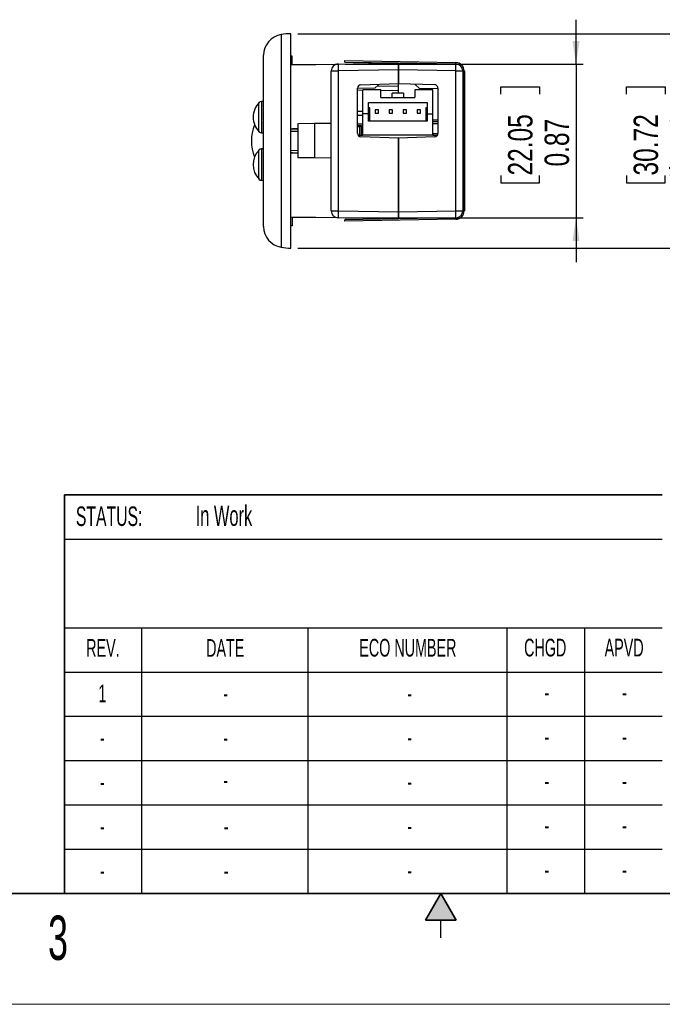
# Model space of a CAD drawing. Header units: inches. Extents: x 0 to 17, y 0 to 11.
# Tile 2 of 4: x 6.1 to 9.8, y 0 to 5.6. Entities that reach past the tile are written whole.
import ezdxf

# ---------------------------------------------------------------- set-up
doc = ezdxf.new("R2010")
doc.units = ezdxf.units.IN
doc.header["$MEASUREMENT"] = 0
doc.layers.add('FORMAT', color=7, linetype='Continuous')
doc.styles.add('SLDTEXTSTYLE0', font='TXT', dxfattribs={"width": 0.75})
doc.styles.add('SLDTEXTSTYLE1', font='TXT', dxfattribs={"width": 0.605})
doc.dimstyles.new('SLDDIMSTYLE0', dxfattribs={"dimtxt": 0.137795, "dimasz": 0.13, "dimexe": 0, "dimexo": 0.0625, "dimgap": 0.034449, "dimtad": 1, "dimrnd": 1e-09, "dimdsep": 46, "dimtxsty": 'SLDTEXTSTYLE0', "dimsah": 1, "dimcen": 0.09, "dimadec": 0, "dimazin": 2, "dimtfac": 1, "dimtmove": 0, "dimatfit": 0, "dimfxl": 0, "dimfrac": 2, "dimtolj": 1, "dimtzin": 12, "dimarcsym": 0})
doc.dimstyles.new('SLDDIMSTYLE2', dxfattribs={"dimtxt": 0.137795, "dimasz": 0.13, "dimexe": 0, "dimexo": 0.0625, "dimgap": 0.034449, "dimtad": 1, "dimrnd": 1e-09, "dimzin": 12, "dimdsep": 46, "dimtxsty": 'SLDTEXTSTYLE0', "dimsah": 1, "dimcen": 0.09, "dimadec": 0, "dimazin": 3, "dimtfac": 1, "dimtofl": 0, "dimtmove": 0, "dimatfit": 3, "dimfxl": 0, "dimfrac": 2, "dimtolj": 1, "dimtzin": 12, "dimarcsym": 0})

# ---------------------------------------------------------------- blocks, each defined once
blk = doc.blocks.new('_D_5')
at = {"layer": 'FORMAT'}
for p, q in [((9.2631, 5.3058), (9.2631, 5.5558)), ((7.9593, 5.3058), (9.3025, 5.3058)), ((9.2631, 5.3058), (9.2631, 4.4378)), ((8.8382, 5.1348), (8.8382, 5.1768)), ((8.8382, 5.1768), (9.057, 5.1768)), ((9.057, 5.1768), (9.057, 5.1348)), ((8.8382, 4.6766), (8.8382, 4.6347)), ((9.057, 4.6347), (9.057, 4.6766)), ((8.8382, 4.6347), (9.057, 4.6347)), ((7.9593, 4.4378), (9.3025, 4.4378)), ((9.2631, 4.4378), (9.2631, 4.1878))]:
    blk.add_line(p, q, dxfattribs=at)
for points in [[(9.2631, 5.3058), (9.2831, 5.4358), (9.2431, 5.4358)], [(9.2631, 4.4378), (9.2431, 4.3078), (9.2831, 4.3078)]]:
    blk.add_solid(points, dxfattribs=at)
at = {"layer": 'FORMAT', "char_height": 0.1378, "attachment_point": 1, "rotation": 90, "style": 'SLDTEXTSTYLE0'}
for s, insert in [('22.05', (8.8794, 4.6766)), ('0.87', (9.0855, 4.7276))]:
    blk.add_mtext(s, dxfattribs=dict(at, insert=insert))
blk = doc.blocks.new('_D_6')
at = {"layer": 'FORMAT'}
for p, q in [((7.6923, 5.4766), (10.0112, 5.4766)), ((9.9718, 4.2671), (9.9718, 5.4766)), ((9.5469, 5.1348), (9.5469, 5.1768)), ((9.5469, 5.1768), (9.7656, 5.1768)), ((9.7656, 5.1768), (9.7656, 5.1348)), ((9.5469, 4.6766), (9.5469, 4.6347)), ((9.7656, 4.6347), (9.7656, 4.6766)), ((9.5469, 4.6347), (9.7656, 4.6347)), ((7.6923, 4.2671), (10.0112, 4.2671))]:
    blk.add_line(p, q, dxfattribs=at)
for points in [[(9.9718, 5.4766), (9.9518, 5.3466), (9.9918, 5.3466)], [(9.9718, 4.2671), (9.9918, 4.3971), (9.9518, 4.3971)]]:
    blk.add_solid(points, dxfattribs=at)
at = {"layer": 'FORMAT', "char_height": 0.1378, "attachment_point": 1, "rotation": 90, "style": 'SLDTEXTSTYLE0'}
for s, insert in [('1.21', (9.7942, 4.8315)), ('30.72', (9.588, 4.6766)), ('%%c', (9.7942, 4.6237))]:
    blk.add_mtext(s, dxfattribs=dict(at, insert=insert))

msp = doc.modelspace()

# ---------------------------------------------------------------- hatches: boundary and pattern name
at = {"linetype": 'Continuous'}
msp.add_hatch(color=7, dxfattribs=at).paths.add_polyline_path([(8.5866, 0.475), (8.5, 0.625), (8.4134, 0.475)], flags=0)

# ---------------------------------------------------------------- linework, layer by layer
at = {"color": 8, "linetype": 'Continuous', "lineweight": 25}
for p, q in [((7.598, 5.4717), (7.598, 4.272)), ((8.1401, 5.1817), (8.2612, 5.1811)), ((7.4733, 4.9233), (7.4733, 5.0881)), ((7.4874, 5.0942), (7.4874, 4.9172)), ((7.4994, 5.0589), (7.4989, 5.0589)), ((8.0602, 5.0145), (8.0289, 5.0143)), ((8.0422, 4.9515), (8.0289, 4.9515)), ((7.6922, 4.9257), (7.6529, 4.9245)), ((7.4733, 4.6556), (7.4733, 4.8204)), ((7.4874, 4.8265), (7.4874, 4.6495)), ((7.6529, 4.8192), (7.6922, 4.8179)), ((7.4989, 4.6848), (7.4994, 4.6848)), ((7.7948, 4.44), (7.7948, 4.44))]:
    msp.add_line(p, q, dxfattribs=at)
at = {"color": 7, "linetype": 'Continuous', "lineweight": 25}
for p, q in [((7.6529, 4.2671), (7.6529, 5.4766)), ((7.4994, 4.8718), (7.4994, 5.3552)), ((7.6608, 5.3505), (7.6529, 5.3505)), ((7.6608, 5.3033), (7.6608, 5.3505)), ((7.6529, 5.3012), (7.9199, 5.3058)), ((7.9199, 5.3058), (8.2612, 5.3118)), ((7.9581, 5.3171), (7.9583, 5.325)), ((7.9581, 5.3171), (8.2612, 5.3118)), ((7.9583, 5.325), (8.5848, 5.314)), ((8.2612, 5.2724), (8.2612, 5.3118)), ((8.2612, 5.3118), (8.5847, 5.3062)), ((8.2612, 5.3118), (8.2612, 5.2724)), ((8.5847, 5.3062), (8.5848, 5.314)), ((7.8813, 4.4772), (7.8813, 5.2665)), ((7.8813, 5.2665), (7.9199, 5.2665)), ((8.2612, 5.2724), (7.9199, 5.2665)), ((7.9199, 5.2665), (7.9199, 4.4772)), ((8.2612, 5.1965), (8.2612, 5.2724)), ((8.5847, 5.2668), (8.2612, 5.2724)), ((8.2612, 5.2724), (8.2612, 5.1964)), ((8.5847, 4.4769), (8.5847, 5.2668)), ((8.5847, 5.2668), (8.6234, 5.2668)), ((8.6313, 5.2668), (8.6234, 5.2668)), ((8.6234, 5.2668), (8.6234, 4.4769)), ((8.6283, 5.2667), (8.6283, 4.477)), ((8.6283, 5.2667), (8.6332, 5.2666)), ((8.6313, 5.2668), (8.6313, 5.2667)), ((8.6332, 5.2666), (8.6332, 4.4771)), ((8.0289, 4.915), (8.0289, 5.1693)), ((8.1273, 5.1687), (8.0289, 5.1678)), ((8.0479, 5.189), (8.2612, 5.1964)), ((8.1273, 5.1687), (8.147, 5.1887)), ((8.147, 5.1924), (8.147, 5.1887)), ((8.2612, 5.1965), (8.4644, 5.1894)), ((8.2612, 5.1405), (8.2612, 5.1964)), ((8.3576, 5.1887), (8.3576, 5.1932)), ((8.3576, 5.1887), (8.3773, 5.1687)), ((8.3773, 5.1687), (8.4834, 5.1677)), ((8.4834, 5.1698), (8.4834, 4.9145)), ((8.0602, 5.1571), (8.0289, 5.1574)), ((8.0602, 5.0243), (8.0602, 5.1601)), ((8.1606, 5.1601), (8.0602, 5.1601)), ((8.1606, 5.1168), (8.1606, 5.1601)), ((8.2612, 5.1553), (8.1606, 5.1562)), ((8.1606, 5.1168), (8.3535, 5.1168)), ((8.2256, 5.1168), (8.2256, 5.1405)), ((8.2885, 5.1405), (8.2256, 5.1405)), ((8.2885, 5.1405), (8.2885, 5.1168)), ((8.3535, 5.1601), (8.3535, 5.1168)), ((8.4539, 5.1601), (8.3535, 5.1601)), ((8.4539, 5.0243), (8.4539, 5.1601)), ((7.4986, 5.0943), (7.4874, 5.0942)), ((7.4987, 5.0823), (7.4994, 5.0823)), ((7.4987, 5.0784), (7.4994, 5.0784)), ((8.0917, 5.0243), (8.0917, 5.0893)), ((8.0917, 5.0893), (8.4224, 5.0893)), ((8.0994, 5.0578), (8.0917, 5.0578)), ((8.0994, 4.983), (8.0994, 5.0578)), ((8.4145, 5.0578), (8.4145, 4.983)), ((8.4224, 5.0578), (8.4145, 5.0578)), ((8.4224, 5.0893), (8.4224, 5.0243)), ((8.0289, 5.0391), (8.0602, 5.0393)), ((8.0602, 4.9042), (8.0602, 5.0243)), ((8.0917, 5.0243), (8.0602, 5.0243)), ((8.0917, 4.983), (8.0917, 5.0243)), ((8.1488, 5.0479), (8.1291, 5.0479)), ((8.1291, 5.0479), (8.1291, 5.0283)), ((8.1291, 5.0283), (8.1488, 5.0283)), ((8.1488, 5.0283), (8.1488, 5.0479)), ((8.2078, 5.0479), (8.2078, 5.0283)), ((8.2275, 5.0479), (8.2078, 5.0479)), ((8.2078, 5.0283), (8.2275, 5.0283)), ((8.2275, 5.0283), (8.2275, 5.0479)), ((8.2866, 5.0479), (8.2866, 5.0283)), ((8.3063, 5.0479), (8.2866, 5.0479)), ((8.2866, 5.0283), (8.3063, 5.0283)), ((8.3063, 5.0283), (8.3063, 5.0479)), ((8.385, 5.0479), (8.3653, 5.0479)), ((8.3653, 5.0479), (8.3653, 5.0283)), ((8.3653, 5.0283), (8.385, 5.0283)), ((8.385, 5.0283), (8.385, 5.0479)), ((8.4224, 5.0243), (8.4539, 5.0243)), ((8.4224, 5.0243), (8.4224, 4.983)), ((8.4539, 4.9042), (8.4539, 5.0243)), ((7.4989, 4.9466), (7.4994, 4.9466)), ((7.6922, 4.9686), (7.6922, 4.7763)), ((7.6923, 4.9686), (7.6922, 4.9686)), ((7.7859, 4.9694), (7.6923, 4.9686)), ((7.6923, 4.9686), (7.6923, 4.7763)), ((7.8813, 4.9703), (7.7859, 4.9694)), ((7.7859, 4.9694), (7.7859, 4.7755)), ((8.0289, 4.9676), (8.0602, 4.9673)), ((8.0289, 4.9594), (8.0501, 4.9594)), ((8.0422, 4.9515), (8.0501, 4.9594)), ((8.0422, 4.9042), (8.0422, 4.9515)), ((8.0501, 4.9594), (8.0501, 4.9042)), ((8.0501, 4.9554), (8.0602, 4.9554)), ((8.4224, 4.983), (8.0917, 4.983)), ((8.4539, 4.9908), (8.4834, 4.9906)), ((8.4539, 4.9694), (8.4834, 4.9696)), ((7.4874, 4.9172), (7.4986, 4.9171)), ((8.0321, 4.9042), (8.0602, 4.9042)), ((8.2612, 4.8878), (8.0479, 4.8953)), ((8.0501, 4.9436), (8.0602, 4.9436)), ((8.0501, 4.9377), (8.0602, 4.9377)), ((8.0501, 4.92), (8.0602, 4.92)), ((8.4539, 4.9042), (8.0602, 4.9042)), ((8.4644, 4.8948), (8.2612, 4.8877)), ((8.4833, 4.9118), (8.4539, 4.9121)), ((8.4539, 4.9082), (8.4546, 4.9082)), ((8.4539, 4.9042), (8.4806, 4.9042)), ((8.4546, 4.9082), (8.4546, 4.9042)), ((7.4994, 4.3884), (7.4994, 4.8718)), ((8.2612, 4.8878), (8.2612, 4.4712)), ((8.2612, 4.4712), (8.2612, 4.8877)), ((7.4986, 4.8266), (7.4874, 4.8265)), ((7.4994, 4.797), (7.4989, 4.797)), ((7.6923, 4.7763), (7.6922, 4.7763)), ((7.7859, 4.7755), (7.6923, 4.7763)), ((7.8813, 4.7746), (7.7859, 4.7755)), ((7.4874, 4.6495), (7.4986, 4.6494)), ((7.4994, 4.6653), (7.4987, 4.6653)), ((7.4994, 4.6613), (7.4987, 4.6613)), ((7.8813, 4.4772), (7.9199, 4.4772)), ((7.9199, 4.4772), (8.2612, 4.4712)), ((8.2612, 4.4712), (8.5847, 4.4769)), ((8.2612, 4.4319), (8.2612, 4.4712)), ((8.2612, 4.4712), (8.2612, 4.4319)), ((8.5847, 4.4769), (8.6234, 4.4769)), ((8.6234, 4.4769), (8.6313, 4.4769)), ((8.6332, 4.4771), (8.6283, 4.477)), ((8.6313, 4.477), (8.6313, 4.4769)), ((7.9199, 4.4378), (7.6529, 4.4425)), ((7.6608, 4.3931), (7.6529, 4.3931)), ((7.6608, 4.4404), (7.6608, 4.3931)), ((8.2612, 4.4319), (7.9199, 4.4378)), ((8.2612, 4.4319), (7.9581, 4.4266)), ((7.9583, 4.4187), (7.9581, 4.4266)), ((8.5848, 4.4297), (7.9583, 4.4187)), ((8.5847, 4.4375), (8.2612, 4.4319)), ((8.5848, 4.4297), (8.5847, 4.4375)), ((6.375, 2.125), (9.75, 2.125)), ((6.8125, 0.625), (6.8125, 2.125)), ((7.75, 0.625), (7.75, 2.125)), ((8.875, 0.625), (8.875, 2.125)), ((9.3125, 0.625), (9.3125, 2.125)), ((6.375, 1.875), (9.75, 1.875)), ((6.375, 1.625), (9.75, 1.625)), ((6.375, 1.375), (9.75, 1.375)), ((6.375, 1.125), (9.75, 1.125)), ((6.375, 0.875), (9.75, 0.875)), ((6.375, 0.625), (9.75, 0.625)), ((8.5, 0.375), (8.5, 0.475))]:
    msp.add_line(p, q, dxfattribs=at)
at = {"color": 7, "linetype": 'Continuous', "lineweight": 35}
for p, q in [((6.375, 0.625), (6.375, 2.875)), ((16.625, 0.625), (0.375, 0.625)), ((16.625, 0.625), (6.375, 0.625)), ((8.5, 0.625), (8.4134, 0.475)), ((8.5, 0.625), (8.5866, 0.475)), ((8.5866, 0.475), (8.4134, 0.475))]:
    msp.add_line(p, q, dxfattribs=at)
at = {"color": 7, "linetype": 'Continuous', "lineweight": 18}
msp.add_line((17, 0), (0, 0), dxfattribs=at)
at = {"color": 7, "linetype": 'Continuous', "lineweight": 25, "flags": 128}
for points in [[(8.6234, 5.2668), (8.6235, 5.2668), (8.624, 5.2668), (8.6247, 5.2668), (8.6257, 5.2668), (8.6269, 5.2667), (8.6283, 5.2667)], [(7.4994, 5.0057), (7.4992, 5.0203), (7.4991, 5.0345), (7.499, 5.0479), (7.4989, 5.0601), (7.4988, 5.0709), (7.4987, 5.0799), (7.4987, 5.0868), (7.4986, 5.0916), (7.4986, 5.094), (7.4986, 5.0943)], [(7.4986, 4.9171), (7.4986, 4.9174), (7.4986, 4.9198), (7.4987, 4.9246), (7.4987, 4.9315), (7.4988, 4.9405), (7.4989, 4.9513), (7.499, 4.9635), (7.4991, 4.9769), (7.4992, 4.9911), (7.4994, 5.0057)], [(7.4994, 4.738), (7.4992, 4.7526), (7.4991, 4.7667), (7.499, 4.7801), (7.4989, 4.7924), (7.4988, 4.8032), (7.4987, 4.8121), (7.4987, 4.8191), (7.4986, 4.8238), (7.4986, 4.8263), (7.4986, 4.8266)], [(7.4986, 4.6494), (7.4986, 4.6497), (7.4986, 4.6521), (7.4987, 4.6569), (7.4987, 4.6638), (7.4988, 4.6728), (7.4989, 4.6836), (7.499, 4.6958), (7.4991, 4.7092), (7.4992, 4.7234), (7.4994, 4.738)], [(8.6283, 4.477), (8.6269, 4.477), (8.6257, 4.4769), (8.6247, 4.4769), (8.624, 4.4769), (8.6235, 4.4769), (8.6234, 4.4769)]]:
    msp.add_lwpolyline(points, dxfattribs=at)
at = {"color": 7, "linetype": 'Continuous', "lineweight": 25}
for centre, radius, start, end in [((7.6175, 5.3552), 0.1181, 99.4896, 180), ((7.6568, 5.1197), 0.3569, 90.632, 99.4896), ((7.7098, 11.2914), 5.9883, 269.53085, 270.81328), ((7.9206, 5.2665), 0.0394, 91, 180), ((8.484, 5.2862), 0.5644, 178.0016, 181.9984), ((8.0206, 5.2865), 0.5644, 358.0016, 1.9984), ((8.584, 5.2668), 0.0394, 0, 89), ((8.584, 5.2668), 0.0472, 0, 89), ((8.0486, 5.1693), 0.0197, 92, 180), ((8.4637, 5.1698), 0.0197, 0, 88), ((7.5597, 5.0057), 0.1193, 136.3449, 180), ((7.4875, 5.0745), 0.0197, 90.5, 136.3449), ((7.5597, 5.0057), 0.1193, 180, 223.6551), ((7.6666, 4.8718), 0.2362, 157.4666, 202.5334), ((7.4875, 4.9369), 0.0197, 223.6551, 269.5), ((8.0486, 4.915), 0.0197, 180, 268), ((8.4637, 4.9145), 0.0197, 272, 0), ((7.5597, 4.738), 0.1193, 136.3449, 223.6551), ((7.4875, 4.8068), 0.0197, 90.5, 136.3449), ((7.4875, 4.6692), 0.0197, 223.6551, 269.5), ((7.9206, 4.4772), 0.0394, 180, 269), ((8.484, 4.4575), 0.5644, 178.0016, 181.9984), ((8.0206, 4.4572), 0.5644, 358.0016, 1.9984), ((8.584, 4.4769), 0.0394, 271, 0), ((8.584, 4.4769), 0.0472, 271, 0), ((7.7098, -1.5477), 5.9883, 89.18672, 90.46915), ((7.6175, 4.3884), 0.1181, 180, 260.5104), ((7.6568, 4.624), 0.3569, 260.5104, 269.368)]:
    msp.add_arc(centre, radius, start, end, dxfattribs=at)
at = {"color": 8, "linetype": 'Continuous', "lineweight": 25}
for centre, major_axis, ratio, start_param, end_param in [((15.53, 5.0982), (10.4795, 0), 0.015117, 3.971108, 3.974922), ((4.2635, 4.7578), (14.5375, 0.5033), 0.004408, 1.332548, 1.335325), ((4.2635, 4.9859), (14.5375, -0.5033), 0.004408, 4.94786, 4.950638)]:
    msp.add_ellipse(centre, major_axis=major_axis, ratio=ratio, start_param=start_param, end_param=end_param, dxfattribs=at)
at = {"color": 7, "linetype": 'Continuous', "lineweight": 25}
for centre, major_axis, start_param, end_param in [((16.8412, 5.1932), (18.5713, 0.643), 2.085788, 2.088218), ((16.8412, 4.5505), (18.5713, -0.643), 4.194967, 4.197397)]:
    msp.add_ellipse(centre, major_axis=major_axis, ratio=0.003943, start_param=start_param, end_param=end_param, dxfattribs=at)
at = {"layer": 'FORMAT', "color": 7, "lineweight": 35}
msp.add_line((6.375, 2.875), (9.75, 2.875), dxfattribs=at)
at = {"layer": 'FORMAT', "color": 7, "lineweight": 25}
msp.add_line((6.375, 2.625), (9.75, 2.625), dxfattribs=at)

# ---------------------------------------------------------------- texts
at = {"color": 7, "linetype": 'Continuous', "lineweight": 0, "insert": (6.2826, 0.5006), "char_height": 0.25, "attachment_point": 1, "style": 'SLDTEXTSTYLE1'}
msp.add_mtext('3', dxfattribs=at)
at = {"layer": 'FORMAT', "color": 7, "style": 'SLDTEXTSTYLE1'}
for s, insert, char_height, attachment_point in [('STATUS:', (6.4396, 2.809), 0.11, 1), ('In Work', (7.1158, 2.8142), 0.11458, 1), ('REV.', (6.5924, 2.0607), 0.1, 2), ('DATE', (7.2829, 2.0607), 0.1, 2), ('ECO NUMBER', (8.3137, 2.062), 0.1, 2), ('CHGD', (9.0889, 2.0627), 0.1, 2), ('APVD', (9.5345, 2.0627), 0.1, 2), ('1', (6.5895, 1.8045), 0.1, 2), ('-', (7.2855, 1.8045), 0.1, 2), ('-', (8.3235, 1.8057), 0.1, 2), ('-', (9.0984, 1.8097), 0.1, 2), ('-', (9.5363, 1.8097), 0.1, 2), ('-', (9.0984, 1.5598), 0.1, 2), ('-', (9.5363, 1.5598), 0.1, 2), ('-', (6.5892, 1.5545), 0.1, 2), ('-', (7.2855, 1.5545), 0.1, 2), ('-', (8.3235, 1.5559), 0.1, 2), ('-', (6.5892, 1.3045), 0.1, 2), ('-', (7.2855, 1.3151), 0.1, 2), ('-', (8.3235, 1.3059), 0.1, 2), ('-', (9.0984, 1.3098), 0.1, 2), ('-', (9.5363, 1.3098), 0.1, 2), ('-', (9.0984, 1.0598), 0.1, 2), ('-', (9.5363, 1.0598), 0.1, 2), ('-', (6.5892, 1.0545), 0.1, 2), ('-', (7.2877, 1.0545), 0.1, 2), ('-', (8.3235, 1.0559), 0.1, 2), ('-', (6.5892, 0.8045), 0.1, 2), ('-', (7.2877, 0.8045), 0.1, 2), ('-', (8.3235, 0.8059), 0.1, 2), ('-', (9.0984, 0.8098), 0.1, 2), ('-', (9.5363, 0.8098), 0.1, 2)]:
    msp.add_mtext(s, dxfattribs=dict(at, insert=insert, char_height=char_height, attachment_point=attachment_point))

# ---------------------------------------------------------------- dimensions: what is measured, and where the dimension line sits
at = {"layer": 'FORMAT'}
dim = msp.add_linear_dim(base=(9.2631, 4.4378), p1=(7.9199, 5.3058), p2=(7.9199, 4.4378), angle=90, dimstyle='SLDDIMSTYLE0', dxfattribs=at)
dim.commit()
dim.dimension.update_dxf_attribs({"geometry": '_D_5', "text_midpoint": (9.2631, 4.9057), "dimtype": 160})
dim = msp.add_linear_dim(base=(9.9718, 5.4766), p1=(7.6529, 4.2671), p2=(7.6529, 5.4766), angle=90, text='%%c<>', dimstyle='SLDDIMSTYLE2', dxfattribs=at)
dim.commit()
dim.dimension.update_dxf_attribs({"geometry": '_D_6', "text_midpoint": (9.9718, 4.9057), "dimtype": 160})

doc.saveas('drawing.dxf')
